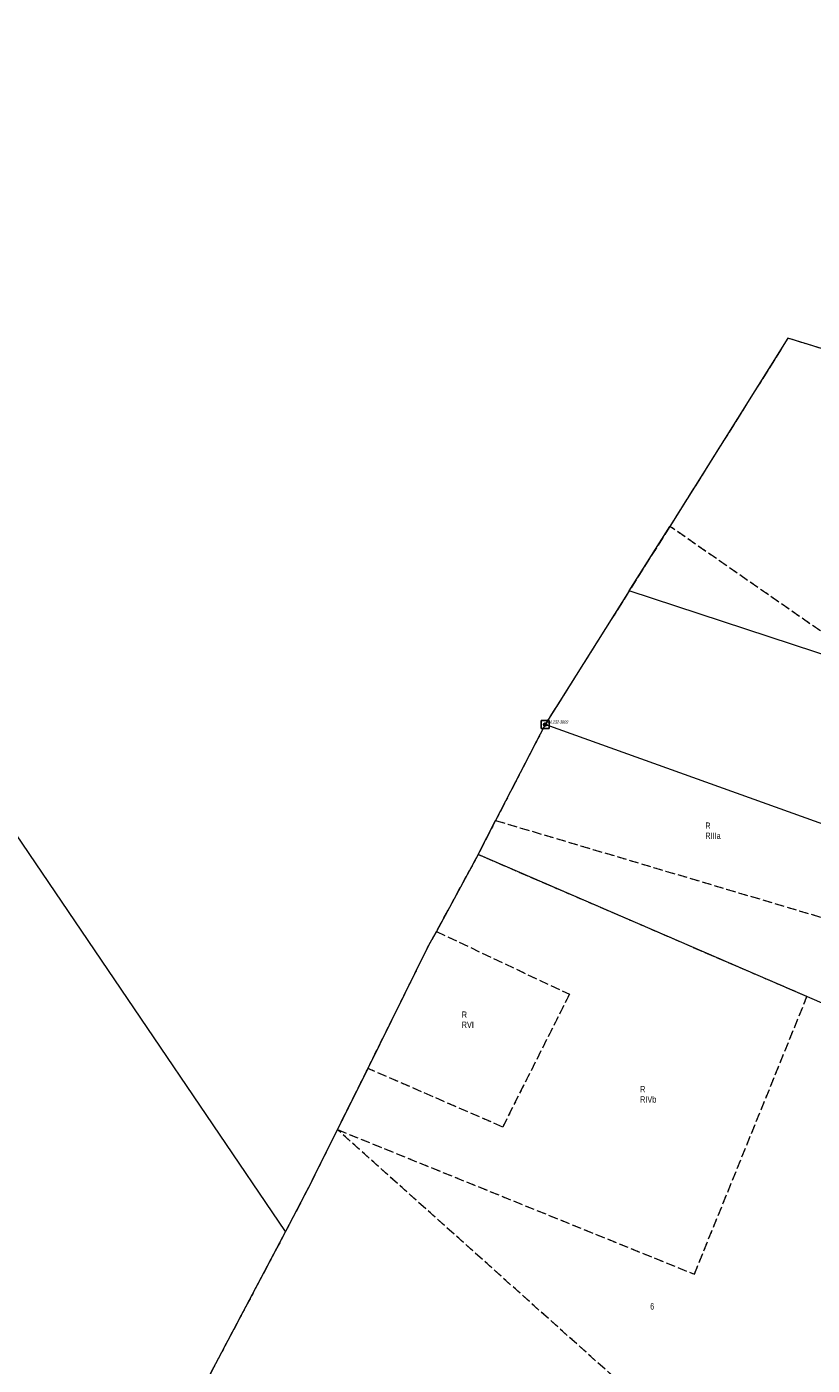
# Model space of a CAD drawing. Header units: inches. Extents: x 6497603 to 6502483, y 5925790 to 5934357.
# Tile 43 of 256: x 6499264 to 6499450, y 5926775 to 5927092. Entities that reach past the tile are written whole.
import ezdxf
from ezdxf.enums import TextEntityAlignment as Align

# ---------------------------------------------------------------- set-up
doc = ezdxf.new("R2010")
doc.units = ezdxf.units.IN
doc.header["$MEASUREMENT"] = 0
for name, pattern in [('219-1000', [0, 0]), ('egkk-1000', [3, 2.25, -0.75]), ('egug-1000', [1.5, 0.75, -0.75])]:
    doc.linetypes.add(name, pattern=pattern)
for name, color, linetype in [('202-punkt graniczny', 7, 'Continuous'), ('203-punkt graniczny', 7, 'Continuous'), ('209-oznaczenie konturu klasyfikacyjnego', 7, 'Continuous'), ('210-oznaczenie konturu użytku gruntowego', 7, 'Continuous'), ('211-numer działki ewidencyjnej', 7, 'Continuous'), ('217-kontur klasyfikacyjny', 7, 'Continuous'), ('218-kontur użytku gruntowego', 7, 'Continuous'), ('219-działka ewidencyjna', 7, 'Continuous'), ('Szczegółowa osnowa geodezyjna pozioma', 7, 'Continuous'), ('Szczegółowa osnowa geodezyjna pozioma-Atr103', 7, 'Continuous')]:
    doc.layers.add(name, color=color, linetype=linetype)
doc.styles.get("Standard").update_dxf_attribs({"font": 'arial.ttf'})

# ---------------------------------------------------------------- blocks, each defined once
blk = doc.blocks.new('203')
at = {"linetype": 'Continuous', "lineweight": 0}
h = blk.add_hatch(color=0, dxfattribs=at)
edge = h.paths.add_edge_path()
edge.add_arc((0, 0), 0.09, 0, 360)
blk = doc.blocks.new('202')
at = {"color": 0, "linetype": 'Continuous', "lineweight": 0}
blk.add_circle((0, 0), 0.4, dxfattribs=at)
blk = doc.blocks.new('OSSP')
at = {"color": 0}
for p, q in [((-0.939, 0.938), (-0.939, -0.938)), ((-0.939, 0.938), (-0.939, -0.938)), ((0.936, 0.938), (-0.939, 0.938)), ((0.936, 0.938), (-0.939, 0.938)), ((0.45, 0), (-0.45, 0)), ((0.45, 0), (-0.45, 0)), ((0, -0.45), (0, 0.45)), ((0, -0.45), (0, 0.45)), ((0.936, -0.938), (0.936, 0.938)), ((0.936, -0.938), (0.936, 0.938)), ((-0.939, -0.938), (0.936, -0.938)), ((-0.939, -0.938), (0.936, -0.938))]:
    blk.add_line(p, q, dxfattribs=at)

msp = doc.modelspace()

# ---------------------------------------------------------------- linework, layer by layer
at = {"layer": '217-kontur klasyfikacyjny', "color": 3, "linetype": 'egkk-1000', "lineweight": 18, "flags": 128}
for points in [[(6499444.21, 5927018.44), (6499416.23, 5926973.9)], [(6499500.5, 5927001.19), (6499444.21, 5927018.44)], [(6499416.23, 5926973.9), (6499406.6, 5926958.59)], [(6499466.67, 5926938.86), (6499416.23, 5926973.9)], [(6499406.6, 5926958.59), (6499386.69, 5926926.96)], [(6499386.69, 5926926.96), (6499374.97, 5926904.24)], [(6499374.97, 5926904.24), (6499370.8, 5926896.16)], [(6499374.97, 5926904.24), (6499452.8, 5926881.1)], [(6499370.8, 5926896.16), (6499360.92, 5926877.97)], [(6499448.71, 5926862.52), (6499370.8, 5926896.16)], [(6499360.92, 5926877.97), (6499358.77, 5926874.01)], [(6499360.92, 5926877.97), (6499392.44, 5926863.07)], [(6499358.77, 5926874.01), (6499344.66, 5926845.53)], [(6499392.44, 5926863.07), (6499376.64, 5926831.64)], [(6499422.03, 5926796.78), (6499448.71, 5926862.52)], [(6499344.66, 5926845.53), (6499337.47, 5926831.03)], [(6499376.64, 5926831.64), (6499344.66, 5926845.53)], [(6499337.47, 5926831.03), (6499331.48, 5926818.95)], [(6499337.47, 5926831.03), (6499422.03, 5926796.78)], [(6499443.35, 5926736.27), (6499337.47, 5926831.03)], [(6499331.48, 5926818.95), (6499325.22, 5926806.89)], [(6499325.22, 5926806.89), (6499289.88, 5926740.2)]]:
    msp.add_lwpolyline(points, dxfattribs=at)
at = {"layer": '218-kontur użytku gruntowego', "color": 3, "linetype": 'egug-1000', "lineweight": 18, "flags": 128}
for points in [[(6499444.21, 5927018.44), (6499416.23, 5926973.9)], [(6499500.5, 5927001.19), (6499444.21, 5927018.44)], [(6499416.23, 5926973.9), (6499406.6, 5926958.59)], [(6499466.67, 5926938.86), (6499416.23, 5926973.9)], [(6499406.6, 5926958.59), (6499386.69, 5926926.96)], [(6499386.69, 5926926.96), (6499374.97, 5926904.24)], [(6499374.97, 5926904.24), (6499370.8, 5926896.16)], [(6499374.97, 5926904.24), (6499452.8, 5926881.1)], [(6499370.8, 5926896.16), (6499360.92, 5926877.97)], [(6499448.71, 5926862.52), (6499370.8, 5926896.16)], [(6499360.92, 5926877.97), (6499358.77, 5926874.01)], [(6499360.92, 5926877.97), (6499392.44, 5926863.07)], [(6499358.77, 5926874.01), (6499344.66, 5926845.53)], [(6499392.44, 5926863.07), (6499376.64, 5926831.64)], [(6499422.03, 5926796.78), (6499448.71, 5926862.52)], [(6499344.66, 5926845.53), (6499337.47, 5926831.03)], [(6499376.64, 5926831.64), (6499344.66, 5926845.53)], [(6499337.47, 5926831.03), (6499331.48, 5926818.95)], [(6499337.47, 5926831.03), (6499422.03, 5926796.78)], [(6499443.35, 5926736.27), (6499337.47, 5926831.03)], [(6499331.48, 5926818.95), (6499325.22, 5926806.89)], [(6499325.22, 5926806.89), (6499289.88, 5926740.2)]]:
    msp.add_lwpolyline(points, dxfattribs=at)
at = {"layer": '219-działka ewidencyjna', "color": 3, "linetype": '219-1000', "lineweight": 18, "flags": 128}
for points in [[(6499325.22, 5926806.89), (6498977.77, 5927319.07)], [(6499444.21, 5927018.44), (6499416.23, 5926973.9)], [(6499500.5, 5927001.19), (6499444.21, 5927018.44)], [(6499406.6, 5926958.59), (6499416.23, 5926973.9)], [(6499406.6, 5926958.59), (6499386.69, 5926926.96)], [(6499561.31, 5926907.78), (6499406.6, 5926958.59)], [(6499386.69, 5926926.96), (6499374.97, 5926904.24)], [(6499542.22, 5926871.13), (6499386.69, 5926926.96)], [(6499370.8, 5926896.16), (6499374.97, 5926904.24)], [(6499370.8, 5926896.16), (6499360.92, 5926877.97)], [(6499522.1, 5926830.83), (6499370.8, 5926896.16)], [(6499358.77, 5926874.01), (6499360.92, 5926877.97)], [(6499358.77, 5926874.01), (6499344.66, 5926845.53)], [(6499344.66, 5926845.53), (6499337.47, 5926831.03)], [(6499331.48, 5926818.95), (6499337.47, 5926831.03)], [(6499331.48, 5926818.95), (6499325.22, 5926806.89)], [(6499325.22, 5926806.89), (6499289.88, 5926740.2)]]:
    msp.add_lwpolyline(points, dxfattribs=at)

# ---------------------------------------------------------------- block references
at = {"layer": '202-punkt graniczny', "color": 7, "linetype": 'Continuous', "lineweight": 18}
msp.add_blockref('202', (6499386.69, 5926926.96), dxfattribs=at)
at = {"layer": '203-punkt graniczny', "color": 3, "linetype": 'Continuous', "lineweight": 18}
for p in [(6499444.21, 5927018.44), (6499406.6, 5926958.59), (6499370.8, 5926896.16), (6499358.77, 5926874.01), (6499331.48, 5926818.95), (6499325.22, 5926806.89)]:
    msp.add_blockref('203', p, dxfattribs=at)
at = {"layer": '203-punkt graniczny', "color": 7, "linetype": 'Continuous', "lineweight": 18}
for p in [(6499416.23, 5926973.9), (6499374.97, 5926904.24), (6499360.92, 5926877.97), (6499344.66, 5926845.53), (6499337.47, 5926831.03)]:
    msp.add_blockref('203', p, dxfattribs=at)
at = {"layer": 'Szczegółowa osnowa geodezyjna pozioma', "color": 7, "linetype": 'Continuous', "lineweight": 13}
msp.add_blockref('OSSP', (6499386.69, 5926926.96), dxfattribs=at)

# ---------------------------------------------------------------- texts
at = {"layer": '209-oznaczenie konturu klasyfikacyjnego', "color": 3, "linetype": 'Continuous', "lineweight": 18, "width": 0.79}
for s, p in [('RIIIa', (6499424.64, 5926901.36)), ('RVI', (6499366.93, 5926856.6)), ('RIVb', (6499409.19, 5926838.93))]:
    msp.add_text(s, height=1.5, dxfattribs=at).set_placement(p, align=Align.TOP_LEFT)
at = {"layer": '210-oznaczenie konturu użytku gruntowego', "color": 3, "linetype": 'Continuous', "lineweight": 18, "width": 0.79}
for p in [(6499424.65, 5926902.26), (6499366.95, 5926857.5), (6499409.2, 5926839.83)]:
    msp.add_text('R', height=1.5, dxfattribs=at).set_placement(p)
at = {"layer": '211-numer działki ewidencyjnej', "color": 3, "linetype": 'Continuous', "lineweight": 18, "width": 0.79}
msp.add_text('6', height=1.5, dxfattribs=at).set_placement((6499411.57, 5926788.41))
at = {"layer": 'Szczegółowa osnowa geodezyjna pozioma-Atr103', "color": 7, "oblique": 15, "width": 0.667}
msp.add_text('344.232-3809', height=0.75, dxfattribs=at).set_placement((6499386.69, 5926926.96), align=Align.BOTTOM_LEFT)

doc.saveas('drawing.dxf')
